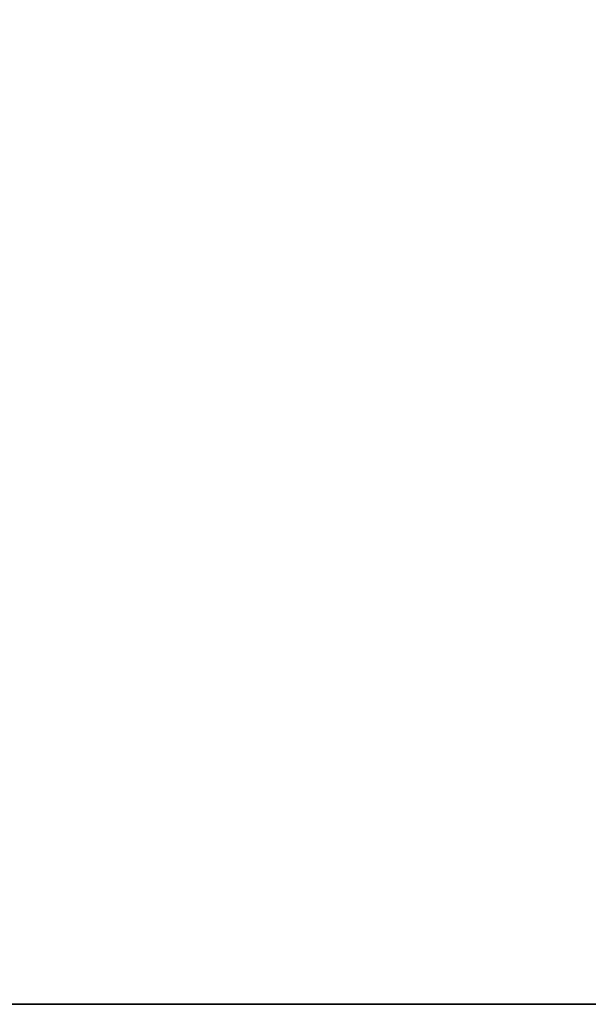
# Model space of a CAD drawing. Header units: millimetres. Extents: x -15850 to -12796, y 730 to 3070.
# Tile 197 of 256: x -14644 to -14612, y 2869 to 2925. Entities that reach past the tile are written whole.
import ezdxf

# ---------------------------------------------------------------- set-up
doc = ezdxf.new("R2010")
doc.units = ezdxf.units.MM
doc.layers.add('A-WALL', color=113, linetype='Continuous', lineweight=25)

msp = doc.modelspace()

# ---------------------------------------------------------------- meshes
at = {"layer": 'A-WALL'}
mesh = msp.add_polyface(dxfattribs=at)
corners = [(-12796.12, 2868.526, -600), (-14709.553, 2868.526, -600), (-14709.553, 3069.526, -600), (-12796.12, 3069.526, -600)]
mesh.append_faces([[corners[k] for k in face] for face in [(3, 0, 1, 2)]])
mesh = msp.add_polyface(dxfattribs=at)
corners = [(-14709.553, 2868.526, 2500), (-12796.12, 2868.526, 2500), (-12796.12, 3069.526, 2500), (-14709.553, 3069.526, 2500)]
mesh.append_faces([[corners[k] for k in face] for face in [(0, 1, 2, 3)]])
mesh = msp.add_polyface(dxfattribs=at)
corners = [(-14709.553, 2868.526, -600), (-12796.12, 2868.526, -600), (-12796.12, 2868.526, 2500), (-14709.553, 2868.526, 2500), (-14575.877, 2868.526, 2084.565), (-14560.91, 2868.526, 2081.386), (-14548.852, 2868.526, 2071.968), (-14542.143, 2868.526, 2058.215), (-14542.143, 2868.526, 2042.914), (-14548.852, 2868.526, 2029.162), (-14560.91, 2868.526, 2019.743), (-14575.877, 2868.526, 2016.565), (-14592.877, 2868.526, 2021.12), (-14605.322, 2868.526, 2033.565), (-14609.878, 2868.526, 2050.565), (-14605.322, 2868.526, 2067.565), (-14592.877, 2868.526, 2080.01)]
mesh.append_faces([[corners[k] for k in face] for face in [(0, 14, 3), (14, 0, 13), (15, 3, 14), (12, 0, 11), (6, 3, 5)]], dxfattribs={"vtx0": -1, "vtx1": -1})
mesh.append_faces([[corners[k] for k in face] for face in [(3, 15, 16), (3, 4, 5), (2, 8, 9)]], dxfattribs={"vtx0": -1, "vtx2": -1})
mesh.append_faces([[corners[k] for k in face] for face in [(12, 13, 0), (16, 4, 3), (7, 8, 2)]], dxfattribs={"vtx1": -1, "vtx2": -1})
mesh.append_faces([[corners[k] for k in face] for face in [(10, 11, 0, 1), (1, 2, 9, 10), (2, 3, 6, 7)]], dxfattribs={"vtx1": -1, "vtx3": -1})

doc.saveas('drawing.dxf')
